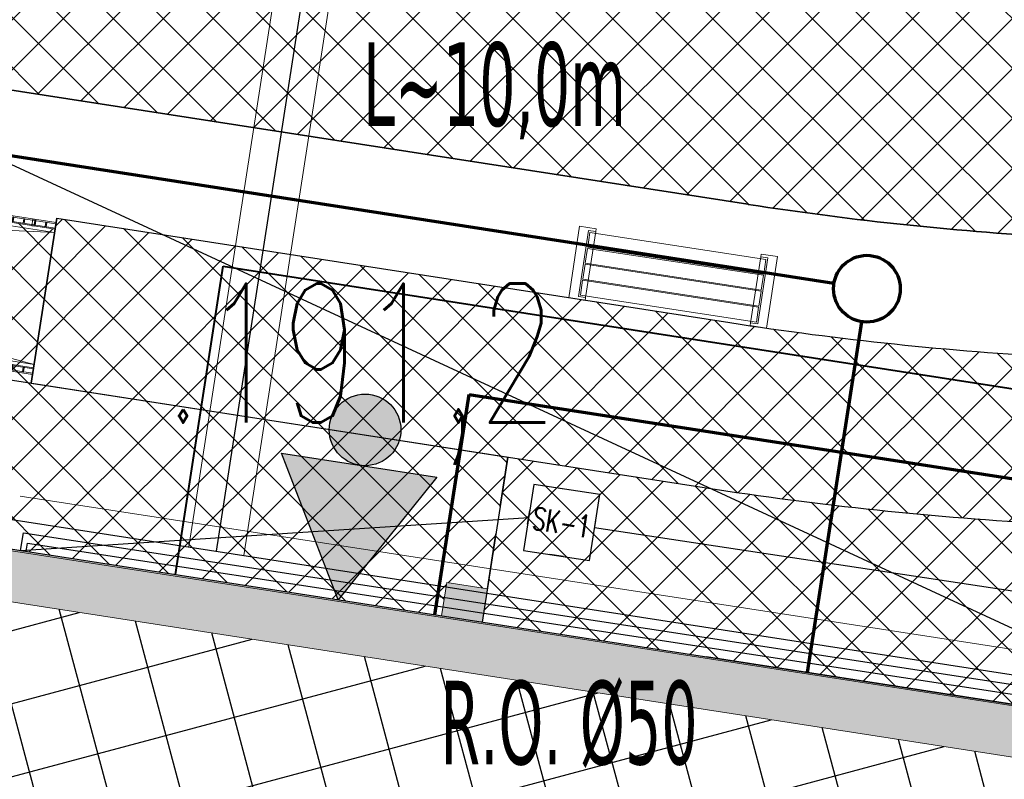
# Model space of a CAD drawing. Header units: metres. Extents: x 5515420 to 5516573, y 5683131 to 5683463.
# Tile 7 of 94: x 5516062 to 5516071, y 5683312 to 5683319. Entities that reach past the tile are written whole.
import ezdxf
from ezdxf.enums import TextEntityAlignment as Align
from ezdxf.lldxf.tags import DXFTag

# ---------------------------------------------------------------- set-up
doc = ezdxf.new("R2010")
doc.units = ezdxf.units.M
doc.linetypes.add('DASHED', pattern=[0.75, 0.5, -0.25])
doc.layers.get('0').update_dxf_attribs({"linetype": 'CONTINUOUS', "lineweight": 18, "true_color": 0x000000})
doc.layers.get('Defpoints').update_dxf_attribs({"linetype": 'CONTINUOUS'})
for name, color, linetype in [('--EL_KALBE_Nn', 240, '--LINIA_nN'), ('--EL_LEGENDA', 240, 'CONTINUOUS'), ('--EL_projektowane', 240, 'CONTINUOUS'), ('--oświetlenie wokół budynku', 240, 'CONTINUOUS'), ('A-Budynek', 170, 'CONTINUOUS'), ('A-Budynek szraf', 170, 'CONTINUOUS'), ('A-Chodniki', 230, 'CONTINUOUS'), ('A-Drogi-Wejścia', 222, 'CONTINUOUS'), ('A-Nawierzchnie', 41, 'CONTINUOUS'), ('A-Plac-Zabaw', 81, 'CONTINUOUS'), ('Nowe_A-Balustrady', 7, 'CONTINUOUS'), ('Nowe_A-Pochylnie', 7, 'CONTINUOUS')]:
    doc.layers.add(name, color=color, linetype=linetype)
for name, color, linetype, lineweight in [('A-Dach-Płatwie_Nr_pióra__4', 7, 'CONTINUOUS', 13), ('A-Drogi', 170, 'CONTINUOUS', 35), ('D-WYMIARY', 7, 'CONTINUOUS', 15), ('Nowe_A-Balustrady_Nr_pióra__11', 7, 'CONTINUOUS', 13), ('Nowe_A-Balustrady_Nr_pióra__91', 7, 'CONTINUOUS', 13), ('Nowe_A-Pochylnie_Nr_pióra__71', 7, 'CONTINUOUS', 13), ('Nowe_A-Pochylnie_Nr_pióra__91', 7, 'CONTINUOUS', 13), ('RR_gaz', 40, 'CONTINUOUS', 40), ('RR_ks', 34, 'CONTINUOUS', 70), ('RR_woda_przylacza', 160, 'CONTINUOUS', 70)]:
    doc.layers.add(name, color=color, linetype=linetype, lineweight=lineweight)
doc.layers.add('Nowe_A-Pochylnie_Nr_pióra__86', color=7, linetype='CONTINUOUS', lineweight=13, true_color=0x5555ff)
doc.layers.add('wysokosci', color=7, linetype='CONTINUOUS', lineweight=25, true_color=0x803300)
doc.layers.get('0').off()
doc.styles.add('romansshx', font='ROMANS.SHX', dxfattribs={"width": 0.6})
doc.styles.get("Standard").update_dxf_attribs({"font": 'simplex.shx'})
doc.styles.add('STYL_AUTOMATYCZNY_2', font='arial.ttf')
doc.styles.add('verdena2', font='verdana.ttf', dxfattribs={"width": 0.5, "height": 0.75})
tags = doc.linetypes.add('--LINIA_nN', pattern='A,0.5,-0.2,["nN",Standard,S=0.1,R=0,X=-0.1,Y=-0.05],-0.25', length=0.95).pattern_tags.tags
tags[6] = DXFTag(74, 10)
tags = doc.linetypes.add('--LINIA_t', pattern='A,0.5,-0.2,["t",Standard,S=0.1,R=0,X=0,Y=-0.05],-0.25', length=0.95).pattern_tags.tags
tags[6] = DXFTag(74, 10)
doc.dimstyles.get("Standard").update_dxf_attribs({"dimtxt": 0.18, "dimasz": 0.18, "dimexe": 0.18, "dimexo": 0.0625, "dimgap": 0.09, "dimtad": 0, "dimtih": 1, "dimtoh": 1, "dimdec": 4, "dimzin": 0, "dimdsep": 46, "dimtxsty": 'Standard', "dimcen": 0.09, "dimadec": 0, "dimazin": 0, "dimtfac": 1, "dimtdec": 4, "dimtofl": 0, "dimtmove": 0, "dimatfit": 3, "dimfxl": 1, "dimtolj": 1, "dimtzin": 0, "dimarcsym": 0})
pattern_1 = [(45, (0, 0), (-0.2245064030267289, 0.2245064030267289), []), (135, (0, 0), (-0.2245064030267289, -0.2245064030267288), [])]

# ---------------------------------------------------------------- blocks, each defined once
blk = doc.blocks.new('Ławka ogrodowa 22')
at = {"layer": 'A-Dach-Płatwie_Nr_pióra__4', "color": 7, "linetype": 'Continuous', "lineweight": 13}
for p, q in [((150, 0), (0, 0)), ((0, 0), (0, -650)), ((150, -25.00000000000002), (150, 0)), ((1650, 0), (1800, 0)), ((1650, -25.00000000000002), (1650, 0)), ((1800, 0), (1800, -650)), ((85, -625), (85, -25.00000000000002)), ((85, -25.00000000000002), (150, -25.00000000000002)), ((150, -25.00000000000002), (85, -25.00000000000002)), ((85, -25.00000000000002), (85, -625)), ((100.0000000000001, -39.99999999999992), (1700, -39.99999999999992)), ((100.0000000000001, -174.9999999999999), (100.0000000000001, -39.99999999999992)), ((150, -625), (150, -25.00000000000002)), ((1715, -25.00000000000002), (1650, -25.00000000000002)), ((1650, -25.00000000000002), (1715, -25.00000000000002)), ((1650, -625), (1650, -25.00000000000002)), ((1700, -39.99999999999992), (1700, -174.9999999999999)), ((1715, -625), (1715, -25.00000000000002)), ((1715, -25.00000000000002), (1715, -625)), ((1700, -174.9999999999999), (100.0000000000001, -174.9999999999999)), ((100.0000000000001, -184.9999999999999), (1700, -184.9999999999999)), ((100.0000000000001, -319.9999999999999), (100.0000000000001, -184.9999999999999)), ((1700, -184.9999999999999), (1700, -319.9999999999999)), ((1700, -319.9999999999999), (100.0000000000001, -319.9999999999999)), ((100.0000000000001, -329.9999999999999), (1700, -329.9999999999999)), ((100.0000000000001, -464.9999999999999), (100.0000000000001, -329.9999999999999)), ((1700, -329.9999999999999), (1700, -464.9999999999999)), ((1700, -464.9999999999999), (100.0000000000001, -464.9999999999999)), ((100.0000000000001, -475), (1700, -475)), ((100.0000000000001, -610), (100.0000000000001, -475)), ((1700, -475), (1700, -610)), ((1700, -610), (100.0000000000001, -610)), ((0, -650), (150, -650)), ((150, -625), (85, -625)), ((85, -625), (150, -625)), ((150, -650), (150, -625)), ((1650, -625), (1715, -625)), ((1650, -650), (1650, -625)), ((1715, -625), (1650, -625)), ((1800, -650), (1650, -650))]:
    blk.add_line(p, q, dxfattribs=at)
blk = doc.blocks.new('_ARCHTICK')
at = {"color": 0, "linetype": 'ByBlock', "lineweight": -2}
blk.add_line((0, 0), (-1, 0), dxfattribs=at)
blk.add_solid([(0.397747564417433, 0.3093592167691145), (0.3093592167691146, 0.397747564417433), (-0.3093592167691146, -0.397747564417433), (-0.397747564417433, -0.3093592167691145)], dxfattribs=at)
blk = doc.blocks.new('*D292')
at = {"layer": 'D-WYMIARY', "color": 14, "lineweight": -2}
for p, q in [((5516059.793751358, 5683325.168525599), (5516058.088289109, 5683314.17240944)), ((5516062.87289336, 5683324.286178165), (5516059.356935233, 5683324.831491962)), ((5516061.29004259, 5683314.080610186), (5516057.774084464, 5683314.625923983))]:
    blk.add_line(p, q, dxfattribs=at)
at = {"layer": 'Defpoints', "color": 0}
for p in [(5516063.231110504, 5683324.230619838), (5516058.149594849, 5683314.56768353), (5516061.648259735, 5683314.025051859)]:
    blk.add_point(p, dxfattribs=at)
at = {"layer": 'D-WYMIARY', "color": 14, "lineweight": -2, "xscale": 0.5, "yscale": 0.5, "zscale": 0.5}
for p, rotation in [((5516059.732445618, 5683324.773251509), 81.18385189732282), ((5516058.149594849, 5683314.56768353), 261.1838518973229)]:
    blk.add_blockref('_ARCHTICK', p, dxfattribs=dict(at, rotation=rotation))
at = {"layer": 'D-WYMIARY', "color": 50, "linetype": 'ByBlock', "insert": (5516058.521041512, 5683319.735604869), "char_height": 0.75, "attachment_point": 5, "rotation": 81.18385189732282}
blk.add_mtext('\\A1;10.3', dxfattribs=at)
blk = doc.blocks.new('Balustrada_4')
at = {"layer": 'Nowe_A-Balustrady_Nr_pióra__11', "color": 7, "linetype": 'Continuous', "lineweight": 13, "flags": 128}
for points in [[(74312.57488400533, -95740.09280157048), (74312.57488400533, -95780.09280157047), (74322.57488400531, -95780.09280157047), (74322.57488400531, -95740.09280157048)], [(74412.57488400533, -95740.09280157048), (74412.57488400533, -95780.09280157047), (74422.57488400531, -95780.09280157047), (74422.57488400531, -95740.09280157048)], [(74512.57488400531, -95740.09280157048), (74512.57488400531, -95780.09280157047), (74522.57488400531, -95780.09280157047), (74522.57488400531, -95740.09280157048)], [(74612.57488400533, -95740.09280157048), (74612.57488400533, -95780.09280157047), (74622.57488400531, -95780.09280157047), (74622.57488400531, -95740.09280157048)], [(74712.57488400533, -95740.09280157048), (74712.57488400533, -95780.09280157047), (74722.57488400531, -95780.09280157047), (74722.57488400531, -95740.09280157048)], [(74812.57488400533, -95740.09280157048), (74812.57488400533, -95780.09280157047), (74822.57488400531, -95780.09280157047), (74822.57488400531, -95740.09280157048)], [(74912.57488400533, -95740.09280157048), (74912.57488400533, -95780.09280157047), (74922.57488400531, -95780.09280157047), (74922.57488400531, -95740.09280157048)], [(75012.57488400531, -95740.09280157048), (75012.57488400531, -95780.09280157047), (75022.57488400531, -95780.09280157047), (75022.57488400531, -95740.09280157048)], [(75112.57488400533, -95740.09280157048), (75112.57488400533, -95780.09280157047), (75122.57488400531, -95780.09280157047), (75122.57488400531, -95740.09280157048)], [(75212.57488400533, -95740.09280157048), (75212.57488400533, -95780.09280157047), (75222.57488400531, -95780.09280157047), (75222.57488400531, -95740.09280157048)], [(75312.57488400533, -95740.09280157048), (75312.57488400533, -95780.09280157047), (75322.57488400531, -95780.09280157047), (75322.57488400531, -95740.09280157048)], [(75412.57488400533, -95740.09280157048), (75412.57488400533, -95780.09280157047), (75422.57488400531, -95780.09280157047), (75422.57488400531, -95740.09280157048)], [(75512.57488400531, -95740.09280157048), (75512.57488400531, -95780.09280157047), (75522.57488400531, -95780.09280157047), (75522.57488400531, -95740.09280157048)], [(75612.57488400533, -95740.09280157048), (75612.57488400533, -95780.09280157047), (75622.57488400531, -95780.09280157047), (75622.57488400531, -95740.09280157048)], [(75712.57488400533, -95740.09280157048), (75712.57488400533, -95780.09280157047), (75722.57488400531, -95780.09280157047), (75722.57488400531, -95740.09280157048)], [(75812.57488400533, -95740.09280157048), (75812.57488400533, -95780.09280157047), (75822.57488400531, -95780.09280157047), (75822.57488400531, -95740.09280157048)], [(75912.57488400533, -95740.09280157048), (75912.57488400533, -95780.09280157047), (75922.57488400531, -95780.09280157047), (75922.57488400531, -95740.09280157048)], [(76012.57488400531, -95740.09280157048), (76012.57488400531, -95780.09280157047), (76022.57488400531, -95780.09280157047), (76022.57488400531, -95740.09280157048)], [(76095.07488400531, -95730.09280157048), (76095.07488400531, -95790.09280157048), (76115.07488400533, -95790.09280157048), (76115.07488400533, -95730.09280157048)], [(76187.57488400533, -95740.09280157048), (76187.57488400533, -95780.09280157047), (76197.57488400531, -95780.09280157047), (76197.57488400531, -95740.09280157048)], [(76287.57488400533, -95740.09280157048), (76287.57488400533, -95780.09280157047), (76297.57488400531, -95780.09280157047), (76297.57488400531, -95740.09280157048)], [(76387.57488400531, -95740.09280157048), (76387.57488400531, -95780.09280157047), (76397.57488400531, -95780.09280157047), (76397.57488400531, -95740.09280157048)], [(76487.57488400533, -95740.09280157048), (76487.57488400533, -95780.09280157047), (76497.57488400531, -95780.09280157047), (76497.57488400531, -95740.09280157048)], [(76587.57488400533, -95740.09280157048), (76587.57488400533, -95780.09280157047), (76597.57488400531, -95780.09280157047), (76597.57488400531, -95740.09280157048)], [(76687.57488400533, -95740.09280157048), (76687.57488400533, -95780.09280157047), (76697.57488400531, -95780.09280157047), (76697.57488400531, -95740.09280157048)], [(76787.57488400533, -95740.09280157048), (76787.57488400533, -95780.09280157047), (76797.57488400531, -95780.09280157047), (76797.57488400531, -95740.09280157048)], [(76887.57488400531, -95740.09280157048), (76887.57488400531, -95780.09280157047), (76897.57488400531, -95780.09280157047), (76897.57488400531, -95740.09280157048)], [(76987.57488400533, -95740.09280157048), (76987.57488400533, -95780.09280157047), (76997.57488400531, -95780.09280157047), (76997.57488400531, -95740.09280157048)], [(77087.57488400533, -95740.09280157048), (77087.57488400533, -95780.09280157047), (77097.57488400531, -95780.09280157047), (77097.57488400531, -95740.09280157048)], [(77187.57488400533, -95740.09280157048), (77187.57488400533, -95780.09280157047), (77197.57488400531, -95780.09280157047), (77197.57488400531, -95740.09280157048)], [(77287.57488400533, -95740.09280157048), (77287.57488400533, -95780.09280157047), (77297.57488400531, -95780.09280157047), (77297.57488400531, -95740.09280157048)], [(77387.57488400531, -95740.09280157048), (77387.57488400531, -95780.09280157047), (77397.57488400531, -95780.09280157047), (77397.57488400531, -95740.09280157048)], [(77487.57488400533, -95740.09280157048), (77487.57488400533, -95780.09280157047), (77497.57488400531, -95780.09280157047), (77497.57488400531, -95740.09280157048)], [(77587.57488400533, -95740.09280157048), (77587.57488400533, -95780.09280157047), (77597.57488400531, -95780.09280157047), (77597.57488400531, -95740.09280157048)], [(77687.57488400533, -95740.09280157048), (77687.57488400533, -95780.09280157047), (77697.57488400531, -95780.09280157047), (77697.57488400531, -95740.09280157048)], [(77787.57488400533, -95740.09280157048), (77787.57488400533, -95780.09280157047), (77797.57488400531, -95780.09280157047), (77797.57488400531, -95740.09280157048)], [(77887.57488400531, -95740.09280157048), (77887.57488400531, -95780.09280157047), (77897.57488400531, -95780.09280157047), (77897.57488400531, -95740.09280157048)], [(77970.07488400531, -95730.09280157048), (77970.07488400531, -95790.09280157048), (77990.07488400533, -95790.09280157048), (77990.07488400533, -95730.09280157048)], [(78062.57488400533, -95740.09280157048), (78062.57488400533, -95780.09280157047), (78072.57488400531, -95780.09280157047), (78072.57488400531, -95740.09280157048)], [(78162.57488400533, -95740.09280157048), (78162.57488400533, -95780.09280157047), (78172.57488400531, -95780.09280157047), (78172.57488400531, -95740.09280157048)], [(78262.57488400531, -95740.09280157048), (78262.57488400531, -95780.09280157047), (78272.57488400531, -95780.09280157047), (78272.57488400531, -95740.09280157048)], [(78362.57488400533, -95740.09280157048), (78362.57488400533, -95780.09280157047), (78372.57488400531, -95780.09280157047), (78372.57488400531, -95740.09280157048)], [(78462.57488400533, -95740.09280157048), (78462.57488400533, -95780.09280157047), (78472.57488400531, -95780.09280157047), (78472.57488400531, -95740.09280157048)], [(78562.57488400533, -95740.09280157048), (78562.57488400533, -95780.09280157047), (78572.57488400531, -95780.09280157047), (78572.57488400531, -95740.09280157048)], [(78662.57488400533, -95740.09280157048), (78662.57488400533, -95780.09280157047), (78672.57488400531, -95780.09280157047), (78672.57488400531, -95740.09280157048)], [(78762.57488400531, -95740.09280157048), (78762.57488400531, -95780.09280157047), (78772.57488400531, -95780.09280157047), (78772.57488400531, -95740.09280157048)], [(78862.57488400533, -95740.09280157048), (78862.57488400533, -95780.09280157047), (78872.57488400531, -95780.09280157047), (78872.57488400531, -95740.09280157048)], [(78962.57488400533, -95740.09280157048), (78962.57488400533, -95780.09280157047), (78972.57488400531, -95780.09280157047), (78972.57488400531, -95740.09280157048)], [(79062.57488400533, -95740.09280157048), (79062.57488400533, -95780.09280157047), (79072.57488400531, -95780.09280157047), (79072.57488400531, -95740.09280157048)], [(79162.57488400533, -95740.09280157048), (79162.57488400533, -95780.09280157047), (79172.57488400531, -95780.09280157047), (79172.57488400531, -95740.09280157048)], [(79262.57488400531, -95740.09280157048), (79262.57488400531, -95780.09280157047), (79272.57488400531, -95780.09280157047), (79272.57488400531, -95740.09280157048)], [(79362.57488400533, -95740.09280157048), (79362.57488400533, -95780.09280157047), (79372.57488400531, -95780.09280157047), (79372.57488400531, -95740.09280157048)], [(79462.57488400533, -95740.09280157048), (79462.57488400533, -95780.09280157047), (79472.57488400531, -95780.09280157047), (79472.57488400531, -95740.09280157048)], [(79562.57488400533, -95740.09280157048), (79562.57488400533, -95780.09280157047), (79572.57488400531, -95780.09280157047), (79572.57488400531, -95740.09280157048)], [(79662.57488400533, -95740.09280157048), (79662.57488400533, -95780.09280157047), (79672.57488400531, -95780.09280157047), (79672.57488400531, -95740.09280157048)], [(79762.57488400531, -95740.09280157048), (79762.57488400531, -95780.09280157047), (79772.57488400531, -95780.09280157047), (79772.57488400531, -95740.09280157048)]]:
    blk.add_lwpolyline(points, close=True, dxfattribs=at)
at = {"layer": 'Nowe_A-Balustrady_Nr_pióra__91', "color": 7, "linetype": 'Continuous', "lineweight": 13, "flags": 128}
for points in [[(74230.07488400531, -95730.09280157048), (74230.07488400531, -95790.09280157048), (79855.07488400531, -95790.09280157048), (79855.07488400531, -95730.09280157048)], [(74230.07488400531, -95740.09280157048), (74230.07488400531, -95780.09280157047), (79855.07488400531, -95780.09280157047), (79855.07488400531, -95740.09280157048)], [(74420.07488400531, -95730.09280157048), (74420.07488400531, -95790.09280157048), (74440.07488400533, -95790.09280157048), (74440.07488400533, -95730.09280157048)], [(79645.07488400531, -95730.09280157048), (79645.07488400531, -95790.09280157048), (79665.07488400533, -95790.09280157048), (79665.07488400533, -95730.09280157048)]]:
    blk.add_lwpolyline(points, close=True, dxfattribs=at)
blk = doc.blocks.new('Balustrada_5')
at = {"layer": 'Nowe_A-Balustrady_Nr_pióra__11', "color": 7, "linetype": 'Continuous', "lineweight": 13, "flags": 128}
for points in [[(74312.57488400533, -97060.0928015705), (74312.57488400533, -97100.0928015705), (74322.57488400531, -97100.0928015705), (74322.57488400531, -97060.0928015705)], [(74412.57488400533, -97060.0928015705), (74412.57488400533, -97100.0928015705), (74422.57488400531, -97100.0928015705), (74422.57488400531, -97060.0928015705)], [(74512.57488400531, -97060.0928015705), (74512.57488400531, -97100.0928015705), (74522.57488400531, -97100.0928015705), (74522.57488400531, -97060.0928015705)], [(74612.57488400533, -97060.0928015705), (74612.57488400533, -97100.0928015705), (74622.57488400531, -97100.0928015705), (74622.57488400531, -97060.0928015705)], [(74712.57488400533, -97060.0928015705), (74712.57488400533, -97100.0928015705), (74722.57488400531, -97100.0928015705), (74722.57488400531, -97060.0928015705)], [(74812.57488400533, -97060.0928015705), (74812.57488400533, -97100.0928015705), (74822.57488400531, -97100.0928015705), (74822.57488400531, -97060.0928015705)], [(74912.57488400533, -97060.0928015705), (74912.57488400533, -97100.0928015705), (74922.57488400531, -97100.0928015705), (74922.57488400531, -97060.0928015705)], [(75012.57488400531, -97060.0928015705), (75012.57488400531, -97100.0928015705), (75022.57488400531, -97100.0928015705), (75022.57488400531, -97060.0928015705)], [(75112.57488400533, -97060.0928015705), (75112.57488400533, -97100.0928015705), (75122.57488400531, -97100.0928015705), (75122.57488400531, -97060.0928015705)], [(75212.57488400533, -97060.0928015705), (75212.57488400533, -97100.0928015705), (75222.57488400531, -97100.0928015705), (75222.57488400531, -97060.0928015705)], [(75312.57488400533, -97060.0928015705), (75312.57488400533, -97100.0928015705), (75322.57488400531, -97100.0928015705), (75322.57488400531, -97060.0928015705)], [(75412.57488400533, -97060.0928015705), (75412.57488400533, -97100.0928015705), (75422.57488400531, -97100.0928015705), (75422.57488400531, -97060.0928015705)], [(75512.57488400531, -97060.0928015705), (75512.57488400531, -97100.0928015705), (75522.57488400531, -97100.0928015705), (75522.57488400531, -97060.0928015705)], [(75612.57488400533, -97060.0928015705), (75612.57488400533, -97100.0928015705), (75622.57488400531, -97100.0928015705), (75622.57488400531, -97060.0928015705)], [(75712.57488400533, -97060.0928015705), (75712.57488400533, -97100.0928015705), (75722.57488400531, -97100.0928015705), (75722.57488400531, -97060.0928015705)], [(75812.57488400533, -97060.0928015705), (75812.57488400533, -97100.0928015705), (75822.57488400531, -97100.0928015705), (75822.57488400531, -97060.0928015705)], [(75912.57488400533, -97060.0928015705), (75912.57488400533, -97100.0928015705), (75922.57488400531, -97100.0928015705), (75922.57488400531, -97060.0928015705)], [(76012.57488400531, -97060.0928015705), (76012.57488400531, -97100.0928015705), (76022.57488400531, -97100.0928015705), (76022.57488400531, -97060.0928015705)], [(76095.07488400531, -97050.0928015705), (76095.07488400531, -97110.0928015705), (76115.07488400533, -97110.0928015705), (76115.07488400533, -97050.0928015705)], [(76187.57488400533, -97060.0928015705), (76187.57488400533, -97100.0928015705), (76197.57488400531, -97100.0928015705), (76197.57488400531, -97060.0928015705)], [(76287.57488400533, -97060.0928015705), (76287.57488400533, -97100.0928015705), (76297.57488400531, -97100.0928015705), (76297.57488400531, -97060.0928015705)], [(76387.57488400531, -97060.0928015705), (76387.57488400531, -97100.0928015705), (76397.57488400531, -97100.0928015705), (76397.57488400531, -97060.0928015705)], [(76487.57488400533, -97060.0928015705), (76487.57488400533, -97100.0928015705), (76497.57488400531, -97100.0928015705), (76497.57488400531, -97060.0928015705)], [(76587.57488400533, -97060.0928015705), (76587.57488400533, -97100.0928015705), (76597.57488400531, -97100.0928015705), (76597.57488400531, -97060.0928015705)], [(76687.57488400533, -97060.0928015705), (76687.57488400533, -97100.0928015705), (76697.57488400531, -97100.0928015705), (76697.57488400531, -97060.0928015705)], [(76787.57488400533, -97060.0928015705), (76787.57488400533, -97100.0928015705), (76797.57488400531, -97100.0928015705), (76797.57488400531, -97060.0928015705)], [(76887.57488400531, -97060.0928015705), (76887.57488400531, -97100.0928015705), (76897.57488400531, -97100.0928015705), (76897.57488400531, -97060.0928015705)], [(76987.57488400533, -97060.0928015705), (76987.57488400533, -97100.0928015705), (76997.57488400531, -97100.0928015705), (76997.57488400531, -97060.0928015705)], [(77087.57488400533, -97060.0928015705), (77087.57488400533, -97100.0928015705), (77097.57488400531, -97100.0928015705), (77097.57488400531, -97060.0928015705)], [(77187.57488400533, -97060.0928015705), (77187.57488400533, -97100.0928015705), (77197.57488400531, -97100.0928015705), (77197.57488400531, -97060.0928015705)], [(77287.57488400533, -97060.0928015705), (77287.57488400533, -97100.0928015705), (77297.57488400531, -97100.0928015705), (77297.57488400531, -97060.0928015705)], [(77387.57488400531, -97060.0928015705), (77387.57488400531, -97100.0928015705), (77397.57488400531, -97100.0928015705), (77397.57488400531, -97060.0928015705)], [(77487.57488400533, -97060.0928015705), (77487.57488400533, -97100.0928015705), (77497.57488400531, -97100.0928015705), (77497.57488400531, -97060.0928015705)], [(77587.57488400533, -97060.0928015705), (77587.57488400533, -97100.0928015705), (77597.57488400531, -97100.0928015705), (77597.57488400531, -97060.0928015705)], [(77687.57488400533, -97060.0928015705), (77687.57488400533, -97100.0928015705), (77697.57488400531, -97100.0928015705), (77697.57488400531, -97060.0928015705)], [(77787.57488400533, -97060.0928015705), (77787.57488400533, -97100.0928015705), (77797.57488400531, -97100.0928015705), (77797.57488400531, -97060.0928015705)], [(77887.57488400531, -97060.0928015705), (77887.57488400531, -97100.0928015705), (77897.57488400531, -97100.0928015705), (77897.57488400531, -97060.0928015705)], [(77970.07488400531, -97050.0928015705), (77970.07488400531, -97110.0928015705), (77990.07488400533, -97110.0928015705), (77990.07488400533, -97050.0928015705)], [(78062.57488400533, -97060.0928015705), (78062.57488400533, -97100.0928015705), (78072.57488400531, -97100.0928015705), (78072.57488400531, -97060.0928015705)], [(78162.57488400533, -97060.0928015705), (78162.57488400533, -97100.0928015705), (78172.57488400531, -97100.0928015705), (78172.57488400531, -97060.0928015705)], [(78262.57488400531, -97060.0928015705), (78262.57488400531, -97100.0928015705), (78272.57488400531, -97100.0928015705), (78272.57488400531, -97060.0928015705)], [(78362.57488400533, -97060.0928015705), (78362.57488400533, -97100.0928015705), (78372.57488400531, -97100.0928015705), (78372.57488400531, -97060.0928015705)], [(78462.57488400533, -97060.0928015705), (78462.57488400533, -97100.0928015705), (78472.57488400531, -97100.0928015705), (78472.57488400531, -97060.0928015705)], [(78562.57488400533, -97060.0928015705), (78562.57488400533, -97100.0928015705), (78572.57488400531, -97100.0928015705), (78572.57488400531, -97060.0928015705)], [(78662.57488400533, -97060.0928015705), (78662.57488400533, -97100.0928015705), (78672.57488400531, -97100.0928015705), (78672.57488400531, -97060.0928015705)], [(78762.57488400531, -97060.0928015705), (78762.57488400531, -97100.0928015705), (78772.57488400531, -97100.0928015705), (78772.57488400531, -97060.0928015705)], [(78862.57488400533, -97060.0928015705), (78862.57488400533, -97100.0928015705), (78872.57488400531, -97100.0928015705), (78872.57488400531, -97060.0928015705)], [(78962.57488400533, -97060.0928015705), (78962.57488400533, -97100.0928015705), (78972.57488400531, -97100.0928015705), (78972.57488400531, -97060.0928015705)], [(79062.57488400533, -97060.0928015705), (79062.57488400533, -97100.0928015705), (79072.57488400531, -97100.0928015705), (79072.57488400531, -97060.0928015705)], [(79162.57488400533, -97060.0928015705), (79162.57488400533, -97100.0928015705), (79172.57488400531, -97100.0928015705), (79172.57488400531, -97060.0928015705)], [(79262.57488400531, -97060.0928015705), (79262.57488400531, -97100.0928015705), (79272.57488400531, -97100.0928015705), (79272.57488400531, -97060.0928015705)], [(79362.57488400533, -97060.0928015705), (79362.57488400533, -97100.0928015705), (79372.57488400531, -97100.0928015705), (79372.57488400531, -97060.0928015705)], [(79462.57488400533, -97060.0928015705), (79462.57488400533, -97100.0928015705), (79472.57488400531, -97100.0928015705), (79472.57488400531, -97060.0928015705)], [(79562.57488400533, -97060.0928015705), (79562.57488400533, -97100.0928015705), (79572.57488400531, -97100.0928015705), (79572.57488400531, -97060.0928015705)], [(79662.57488400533, -97060.0928015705), (79662.57488400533, -97100.0928015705), (79672.57488400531, -97100.0928015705), (79672.57488400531, -97060.0928015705)], [(79762.57488400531, -97060.0928015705), (79762.57488400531, -97100.0928015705), (79772.57488400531, -97100.0928015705), (79772.57488400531, -97060.0928015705)]]:
    blk.add_lwpolyline(points, close=True, dxfattribs=at)
at = {"layer": 'Nowe_A-Balustrady_Nr_pióra__91', "color": 7, "linetype": 'Continuous', "lineweight": 13, "flags": 128}
for points in [[(74230.07488400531, -97050.0928015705), (74230.07488400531, -97110.0928015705), (79855.07488400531, -97110.0928015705), (79855.07488400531, -97050.0928015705)], [(74230.07488400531, -97060.0928015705), (74230.07488400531, -97100.0928015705), (79855.07488400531, -97100.0928015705), (79855.07488400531, -97060.0928015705)], [(74420.07488400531, -97050.0928015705), (74420.07488400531, -97110.0928015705), (74440.07488400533, -97110.0928015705), (74440.07488400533, -97050.0928015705)], [(79645.07488400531, -97050.0928015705), (79645.07488400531, -97110.0928015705), (79665.07488400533, -97110.0928015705), (79665.07488400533, -97050.0928015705)]]:
    blk.add_lwpolyline(points, close=True, dxfattribs=at)
blk = doc.blocks.new('Prosta rampa 27')
at = {"layer": 'Nowe_A-Pochylnie_Nr_pióra__71', "color": 7, "linetype": 'Continuous', "lineweight": 13}
for p in [(0, 600.0000000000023), (0, -600.0000000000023)]:
    blk.add_line(p, (5625.000003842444, 0), dxfattribs=at)
at = {"layer": 'Nowe_A-Pochylnie_Nr_pióra__91', "color": 7, "linetype": 'Continuous', "lineweight": 13}
for p, q in [((0, -600.0000000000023), (0, 600.0000000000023)), ((0, 600.0000000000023), (5625.000003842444, 600.0000000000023)), ((5625.000003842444, -600.0000000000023), (5625.000003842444, 600.0000000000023)), ((0, -600.0000000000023), (5625.000003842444, -600.0000000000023))]:
    blk.add_line(p, q, dxfattribs=at)
at = {"layer": 'Nowe_A-Pochylnie_Nr_pióra__86', "color": 173, "lineweight": 13, "true_color": 0x5555ff, "style": 'STYL_AUTOMATYCZNY_2'}
blk.add_attdef('mainPercentage', text='', height=120, rotation=180, dxfattribs=at).set_placement((2812.500001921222, -4.794611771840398), align=Align.MIDDLE_CENTER)
blk = doc.blocks.new('*D711')
at = {"layer": 'D-WYMIARY', "color": 14, "lineweight": -2}
for p, q in [((5516046.898735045, 5683315.945821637), (5516046.235063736, 5683311.666743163)), ((5516045.898030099, 5683312.103559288), (5516072.845841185, 5683307.924040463)), ((5516073.055997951, 5683311.888914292), (5516072.392326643, 5683307.609835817))]:
    blk.add_line(p, q, dxfattribs=at)
at = {"layer": 'Defpoints', "color": 0}
for p in [(5516046.954293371, 5683316.304038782), (5516073.111556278, 5683312.247131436), (5516072.450567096, 5683307.985346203)]:
    blk.add_point(p, dxfattribs=at)
at = {"layer": 'D-WYMIARY', "color": 14, "lineweight": -2, "xscale": 0.5, "yscale": 0.5, "zscale": 0.5}
for p, rotation in [((5516046.293304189, 5683312.042253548), 171.1838518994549), ((5516072.450567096, 5683307.985346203), 351.1838518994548)]:
    blk.add_blockref('_ARCHTICK', p, dxfattribs=dict(at, rotation=rotation))
at = {"layer": 'D-WYMIARY', "color": 50, "linetype": 'ByBlock', "insert": (5516059.306798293, 5683309.593821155), "char_height": 0.75, "attachment_point": 5, "rotation": 351.18385189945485}
blk.add_mtext('\\A1;26.5', dxfattribs=at)
blk = doc.blocks.new('*D903')
at = {"layer": 'D-WYMIARY', "color": 14, "lineweight": -2}
for p, q in [((5516058.586720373, 5683318.539222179), (5516109.045570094, 5683427.392488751)), ((5516122.905073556, 5683420.527040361), (5516108.532585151, 5683427.189396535)), ((5516072.782673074, 5683312.399584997), (5516058.410184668, 5683319.061941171))]:
    blk.add_line(p, q, dxfattribs=at)
at = {"layer": 'Defpoints', "color": 0}
for p in [(5516108.877345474, 5683427.029583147), (5516123.23395676, 5683420.3745868), (5516073.111556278, 5683312.247131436)]:
    blk.add_point(p, dxfattribs=at)
at = {"layer": 'D-WYMIARY', "color": 14, "lineweight": -2, "xscale": 0.5, "yscale": 0.5, "zscale": 0.5}
for p, rotation in [((5516108.877345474, 5683427.029583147), 65.12995453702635), ((5516058.754944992, 5683318.902127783), 245.1299545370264)]:
    blk.add_blockref('_ARCHTICK', p, dxfattribs=dict(at, rotation=rotation))
at = {"layer": 'D-WYMIARY', "color": 50, "linetype": 'ByBlock', "insert": (5516083.43055803, 5683373.144594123), "char_height": 0.75, "attachment_point": 5, "rotation": 65.12995453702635}
blk.add_mtext('\\A1;119.2', dxfattribs=at)
blk = doc.blocks.new('STUDNIA_SK_1')
blk.add_lwpolyline([(17076.30394538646, -4459.682393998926), (17136.30394538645, -4459.682393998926), (17136.30394538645, -4399.682393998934), (17076.30394538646, -4399.682393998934)], close=True)
for points in [[(17112.55394538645, -4399.682393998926), (17100.05394538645, -4399.682393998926)], [(17076.30394538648, -4435.932393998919), (17076.30394538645, -4423.432393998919)], [(17136.30394538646, -4435.932393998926), (17136.30394538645, -4423.432393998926)], [(17112.55394538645, -4459.682393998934), (17100.05394538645, -4459.682393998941)]]:
    blk.add_lwpolyline(points)
at = {"linetype": 'Continuous', "style": 'romansshx', "width": 0.7}
blk.add_text('SK-1', height=20, rotation=359.9999999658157, dxfattribs=at).set_placement((17106.30394538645, -4429.682393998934), align=Align.MIDDLE)

msp = doc.modelspace()

# ---------------------------------------------------------------- hatches: boundary and pattern name
at = {"layer": 'A-Budynek', "linetype": 'ByBlock'}
h = msp.add_hatch(color=256, dxfattribs=at)
h.paths.add_polyline_path([(5516047.346706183, 5683315.767557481), (5516072.575074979, 5683311.854718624), (5516069.857698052, 5683294.334194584), (5516044.629329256, 5683298.247033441)], flags=16)
h.paths.add_polyline_path([(5516063.053508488, 5683293.395949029), (5516062.687879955, 5683293.452656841), (5516062.917776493, 5683294.934934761), (5516057.354293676, 5683295.797813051), (5516057.124397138, 5683294.31553513), (5516056.758768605, 5683294.372242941), (5516056.988665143, 5683295.854520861), (5516051.425182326, 5683296.717399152), (5516051.195285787, 5683295.23512123), (5516050.829657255, 5683295.291829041), (5516051.059553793, 5683296.774106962), (5516044.606704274, 5683297.774923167), (5516044.376807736, 5683296.292645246), (5516044.011179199, 5683296.349353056), (5516044.241075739, 5683297.831630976), (5516044.092847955, 5683297.85462063), (5516046.954293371, 5683316.30403878), (5516053.920999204, 5683315.223525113), (5516053.96104948, 5683315.520900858), (5516054.332603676, 5683315.463275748), (5516054.286624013, 5683315.16681788), (5516065.779654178, 5683313.384285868), (5516065.826357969, 5683313.682691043), (5516066.191521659, 5683313.6252744), (5516066.144886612, 5683313.327639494), (5516073.111556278, 5683312.247131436), (5516070.250110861, 5683293.797713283), (5516070.101883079, 5683293.820702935), (5516069.871986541, 5683292.338425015), (5516069.506358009, 5683292.395132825), (5516069.736254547, 5683293.877410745), (5516063.283405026, 5683294.878226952)])
at = {"layer": 'A-Budynek szraf', "linetype": 'ByBlock', "transparency": 33554687}
h = msp.add_hatch(dxfattribs=at)
h.set_pattern_fill('ANSI37', color=256, scale=0.2, angle=59.99999999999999, style=0)
h.set_pattern_definition([(105, (-191.2213894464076, 9.313225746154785e-10), (-0.6133628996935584, -0.1643500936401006), []), (194.9999999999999, (-191.2213894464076, 9.313225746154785e-10), (0.1643500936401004, -0.6133628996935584), [])])
h.paths.add_polyline_path([(5516072.188769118, 5683309.363978), (5516067.782111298, 5683309.363978), (5516067.782111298, 5683306.64545265), (5516071.767134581, 5683306.645452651), (5516069.857698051, 5683294.334194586), (5516044.629329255, 5683298.247033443), (5516047.346706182, 5683315.767557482), (5516072.575074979, 5683311.854718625)])
h.paths.add_polyline_path([(5516054.454114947, 5683304.922500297), (5516060.695085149, 5683304.922500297), (5516060.695085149, 5683303.164174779), (5516054.454114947, 5683303.164174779)], flags=16)
at = {"layer": 'A-Drogi-Wejścia'}
h = msp.add_hatch(color=256, dxfattribs=at)
edge = h.paths.add_edge_path()
edge.add_arc((5516065.092104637, 5683315.05443578), 0.3218755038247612, 80.37924573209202, 440.379245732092)
msp.add_hatch(color=256, dxfattribs=at).paths.add_polyline_path([(5516064.850838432, 5683313.528342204), (5516064.340441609, 5683314.845324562), (5516065.736180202, 5683314.628849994)])
at = {"layer": 'A-Nawierzchnie', "linetype": 'ByBlock', "true_color": 0xb7e0ab, "transparency": 33554687}
h = msp.add_hatch(dxfattribs=at)
h.set_pattern_fill('ANSI37', color=9, scale=0.1, style=0)
h.set_pattern_definition([(45, (615.2743167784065, 129.3192508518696), (-0.2245064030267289, 0.2245064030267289), []), (135, (615.2743167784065, 129.3192508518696), (-0.2245064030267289, -0.2245064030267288), [])])
h.paths.add_polyline_path([(5516099.6639383, 5683319.509563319), (5516093.18050492, 5683320.492467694, 0.02400827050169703), (5516090.889116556, 5683320.728043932), (5516071.666547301, 5683321.775596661, -0.02484724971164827), (5516069.295594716, 5683322.023371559), (5516062.302756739, 5683323.108692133, -0.3638266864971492), (5516061.032989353, 5683324.559218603), (5516063.231110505, 5683324.230619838), (5516064.490548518, 5683332.646905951), (5516062.29494606, 5683332.975128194), (5516065.4430103, 5683353.379441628, 0.414213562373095), (5516062.9339508, 5683356.800643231), (5516050.08979864, 5683358.776220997, 0.4141947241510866), (5516046.668626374, 5683356.267352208), (5516042.257273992, 5683327.598946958, 0.4142317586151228), (5516044.766305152, 5683324.177561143), (5516053.343595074, 5683322.858275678, -0.02007901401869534), (5516053.579985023, 5683322.812134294), (5516052.668604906, 5683316.935679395), (5516054.150876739, 5683316.705803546), (5516053.920999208, 5683315.223525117), (5516046.954293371, 5683316.304038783), (5516046.53358273, 5683313.591470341), (5516044.962368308, 5683313.835160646), (5516043.961552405, 5683307.382313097), (5516045.532766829, 5683307.138622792), (5516044.092847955, 5683297.854620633), (5516044.241075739, 5683297.831630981), (5516044.011179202, 5683296.349353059), (5516069.871986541, 5683292.33842502), (5516070.101883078, 5683293.820702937), (5516070.250110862, 5683293.797713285), (5516071.690029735, 5683303.081715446), (5516073.26124416, 5683302.838025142), (5516074.262060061, 5683309.290872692), (5516072.690845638, 5683309.534562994), (5516073.111556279, 5683312.247131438), (5516066.144886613, 5683313.327639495), (5516066.374772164, 5683314.809910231), (5516068.140582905, 5683314.536067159), (5516068.712784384, 5683314.452779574), (5516069.444190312, 5683314.361830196), (5516070.42180041, 5683314.267207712), (5516071.256411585, 5683314.210627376), (5516075.58645081, 5683313.974792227), (5516074.85022779, 5683300.465115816), (5516082.256583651, 5683299.380121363), (5516080.796957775, 5683289.416467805), (5516090.875183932, 5683287.94005766), (5516092.610210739, 5683299.78364581), (5516076.426464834, 5683302.154484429), (5516076.852947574, 5683309.980433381), (5516087.948828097, 5683309.370979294), (5516088.305421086, 5683315.861425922), (5516090.617040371, 5683315.735451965, -0.02400827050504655), (5516092.431056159, 5683315.548954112), (5516098.599416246, 5683314.613815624), (5516098.31852322, 5683313.306826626), (5516091.99430035, 5683314.28274265), (5516090.39067605, 5683303.90295513), (5516099.094000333, 5683302.561238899), (5516096.496908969, 5683285.74680292), (5516069.794551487, 5683289.86845434), (5516048.342630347, 5683290.09877717), (5516034.965910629, 5683291.963955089), (5516037.042734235, 5683305.715577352), (5516039.999341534, 5683324.308768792), (5516043.122031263, 5683343.075807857), (5516045.796543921, 5683360.442185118), (5516068.332659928, 5683356.975872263), (5516067.979837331, 5683322.47700484), (5516099.929928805, 5683320.735853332)])
at = {"layer": 'A-Nawierzchnie', "linetype": 'ByBlock', "true_color": 0xcbd1d0, "transparency": 33554687}
h = msp.add_hatch(dxfattribs=at)
h.set_pattern_fill('ANSI37', color=254, scale=0.1, style=0)
h.set_pattern_definition(pattern_1)
h.paths.add_polyline_path([(5516068.531271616, 5683317.08214428), (5516059.777261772, 5683318.440806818, -0.2278659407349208), (5516055.492519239, 5683321.385115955, 0.2282237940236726), (5516053.346113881, 5683322.857893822), (5516044.768823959, 5683324.177179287, -0.4142317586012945), (5516042.259792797, 5683327.598565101), (5516046.67114518, 5683356.266970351, -0.4141947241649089), (5516050.092317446, 5683358.775839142), (5516062.936469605, 5683356.800261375, -0.4142135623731), (5516065.445529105, 5683353.379059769), (5516061.052606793, 5683324.81862364, 0.4138459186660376), (5516062.305275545, 5683323.108310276), (5516069.29811352, 5683322.022989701, 0.02484724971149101), (5516071.669066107, 5683321.775214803), (5516090.891635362, 5683320.727662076, -0.02400827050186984), (5516093.18302372, 5683320.492085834), (5516099.663938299, 5683319.509563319), (5516098.60193505, 5683314.613433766), (5516092.433574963, 5683315.548572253, 0.02400827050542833), (5516090.619559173, 5683315.735070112), (5516071.396589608, 5683316.78264465, -0.02481899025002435), (5516068.534925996, 5683317.081537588)])
h.paths.add_polyline_path([(5516047.432022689, 5683328.326347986), (5516056.322993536, 5683326.958814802, 0.4142135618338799), (5516056.893193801, 5683327.376991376), (5516060.693785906, 5683352.086412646, 0.414213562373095), (5516060.275609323, 5683352.656612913), (5516051.384638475, 5683354.0241461, 0.414213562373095), (5516050.814438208, 5683353.605969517), (5516047.013846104, 5683328.896548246, 0.414213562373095)], flags=16)
at = {"layer": 'A-Nawierzchnie', "linetype": 'ByBlock', "true_color": 0xf8e4d3, "transparency": 33554687}
h = msp.add_hatch(dxfattribs=at)
h.set_pattern_fill('ANSI37', color=254, scale=0.1, style=0)
h.set_pattern_definition(pattern_1)
h.paths.add_polyline_path([(5516054.150876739, 5683316.705803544), (5516052.668606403, 5683316.935689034), (5516053.580017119, 5683322.812341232, -0.1353740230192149), (5516054.979079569, 5683322.045883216), (5516054.150884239, 5683316.705792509)])
h.paths.add_polyline_path([(5516075.58643011, 5683313.974658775), (5516074.85022779, 5683300.465115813), (5516082.256583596, 5683299.380121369), (5516082.531984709, 5683301.260056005), (5516076.426464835, 5683302.154484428), (5516076.852947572, 5683309.98043338), (5516087.948828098, 5683309.370979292), (5516088.035863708, 5683310.868452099), (5516076.93431231, 5683311.47347454), (5516077.165830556, 5683315.390813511), (5516071.338034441, 5683315.708404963, -0.02490027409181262), (5516068.360565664, 5683316.019882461), (5516062.320855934, 5683316.956554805), (5516062.090966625, 5683315.474323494), (5516068.130859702, 5683314.537575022, 0.02482606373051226), (5516071.256411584, 5683314.210627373), (5516075.586450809, 5683313.974792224)])
at = {"layer": 'A-Nawierzchnie', "linetype": 'ByBlock', "true_color": 0xdbccb0, "transparency": 33554687}
h = msp.add_hatch(dxfattribs=at)
h.set_pattern_fill('ANSI37', color=9, scale=0.1, style=0)
h.set_pattern_definition(pattern_1)
h.paths.add_polyline_path([(5516062.090966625, 5683315.474323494), (5516062.305537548, 5683316.857788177), (5516056.746995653, 5683317.719900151), (5516054.365448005, 5683318.089270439), (5516053.96697668, 5683315.519981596), (5516054.332603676, 5683315.463275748), (5516054.286624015, 5683315.166817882), (5516065.779654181, 5683313.384285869), (5516065.826357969, 5683313.682691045), (5516066.191521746, 5683313.625274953), (5516066.375123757, 5683314.809864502)])

# ---------------------------------------------------------------- linework, layer by layer
at = {"layer": '--EL_KALBE_Nn', "linetype": '--LINIA_nN', "ltscale": 10}
for points in [[(5516061.996790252, 5683313.971696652), (5516062.021179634, 5683314.130594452)], [(5516062.046176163, 5683313.963893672), (5516062.057408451, 5683314.037085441)]]:
    msp.add_lwpolyline(points, dxfattribs=at)
at = {"layer": '--EL_LEGENDA', "linetype": '--LINIA_nN', "ltscale": 5}
for points in [[(5516065.182244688, 5683323.167787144), (5516063.754877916, 5683313.964736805)], [(5516051.106065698, 5683322.579267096), (5516050.091696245, 5683316.083857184), (5516073.275953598, 5683312.488045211)], [(5516062.021179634, 5683314.130594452), (5516073.649218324, 5683312.345795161)], [(5516062.059450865, 5683314.036772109), (5516073.195181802, 5683312.328405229)]]:
    msp.add_lwpolyline(points, dxfattribs=at)
at = {"layer": '--EL_LEGENDA', "linetype": '--LINIA_t', "ltscale": 5}
for points in [[(5516061.996790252, 5683313.971696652), (5516066.562734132, 5683314.26823499)], [(5516067.155568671, 5683314.176174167), (5516071.899622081, 5683313.456964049)]]:
    msp.add_lwpolyline(points, dxfattribs=at)
at = {"layer": '--EL_projektowane', "lineweight": 5}
for p, q in [((5516063.507834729, 5683314.003052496), (5516064.935198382, 5683323.206103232)), ((5516064.00192734, 5683313.926420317), (5516065.429290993, 5683323.129471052)), ((5516061.991304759, 5683314.460233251), (5516073.753474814, 5683312.642584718)), ((5516061.914944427, 5683313.966098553), (5516073.677114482, 5683312.14845002))]:
    msp.add_line(p, q, dxfattribs=at)
at = {"layer": 'A-Budynek', "linetype": 'ByBlock'}
for p, q in [((5516046.954293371, 5683316.304038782), (5516073.111556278, 5683312.247131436)), ((5516056.532424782, 5683316.336435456), (5516066.375123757, 5683314.809864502)), ((5516066.375123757, 5683314.809864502), (5516066.144886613, 5683313.327639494)), ((5516073.111556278, 5683312.247131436), (5516068.161702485, 5683313.014837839))]:
    msp.add_line(p, q, dxfattribs=at)
at = {"layer": 'A-Budynek', "linetype": 'DASHED'}
msp.add_line((5516066.19152166, 5683313.625274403), (5516066.375123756, 5683314.809864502), dxfattribs=at)
at = {"layer": 'A-Budynek', "linetype": 'Continuous', "lineweight": 13}
for points in [[(5516044.011179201, 5683296.349353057), (5516044.241075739, 5683297.831630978), (5516044.092847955, 5683297.854620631), (5516046.954293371, 5683316.304038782), (5516053.920999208, 5683315.223525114), (5516053.96104948, 5683315.520900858), (5516054.332603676, 5683315.463275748), (5516054.286624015, 5683315.166817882), (5516065.779654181, 5683313.384285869), (5516065.826357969, 5683313.682691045), (5516066.191521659, 5683313.625274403), (5516066.144886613, 5683313.327639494), (5516073.111556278, 5683312.247131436), (5516070.250110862, 5683293.797713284), (5516070.101883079, 5683293.820702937), (5516069.871986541, 5683292.338425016)], [(5516047.346706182, 5683315.767557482), (5516072.575074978, 5683311.854718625), (5516069.857698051, 5683294.334194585), (5516044.629329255, 5683298.247033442)]]:
    msp.add_lwpolyline(points, close=True, dxfattribs=at)
at = {"layer": 'A-Chodniki'}
for p, q in [((5516062.320855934, 5683316.956554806), (5516062.090966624, 5683315.474323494)), ((5516062.320855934, 5683316.956554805), (5516068.370222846, 5683316.01838477)), ((5516062.090954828, 5683315.474247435), (5516068.140342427, 5683314.536104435))]:
    msp.add_line(p, q, dxfattribs=at)
at = {"layer": 'A-Chodniki', "linetype": 'ByBlock'}
msp.add_lwpolyline([(5516062.090954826, 5683315.474247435), (5516062.320839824, 5683316.956557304)], dxfattribs=at)
at = {"layer": 'A-Chodniki'}
for centre, radius, start, end in [((5516072.974610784, 5683345.739544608), 30.07570000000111, 261.193769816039, 266.8806958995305), ((5516072.974610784, 5683345.739544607), 31.5757000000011, 261.1937698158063, 266.8806958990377)]:
    msp.add_arc(centre, radius, start, end, dxfattribs=at)
at = {"layer": 'A-Drogi', "linetype": 'ByBlock'}
msp.add_line((5516059.777261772, 5683318.440806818), (5516068.531271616, 5683317.082144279), dxfattribs=at)
msp.add_arc((5516072.974631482, 5683345.739678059), 29.0000000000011, 261.1937698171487, 266.880695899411, dxfattribs=at)
at = {"layer": 'A-Drogi-Wejścia'}
msp.add_lwpolyline([(5516064.850838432, 5683313.528342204), (5516064.340441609, 5683314.845324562), (5516065.736180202, 5683314.628849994)], close=True, dxfattribs=at)
msp.add_circle((5516065.092104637, 5683315.05443578), 0.3218755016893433, dxfattribs=at)
at = {"layer": 'RR_gaz'}
for p, q in [((5516063.387813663, 5683313.755252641), (5516063.817346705, 5683316.524704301)), ((5516063.817346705, 5683316.524704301), (5516077.123197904, 5683314.461009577))]:
    msp.add_line(p, q, dxfattribs=at)
at = {"layer": 'RR_ks', "linetype": 'ByBlock'}
for p, q in [((5516069.306201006, 5683316.369345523), (5516054.089263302, 5683318.729443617)), ((5516069.067720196, 5683312.87431741), (5516069.556677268, 5683316.026910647))]:
    msp.add_line(p, q, dxfattribs=at)
msp.add_circle((5516069.602656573, 5683316.323366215), 0.3, dxfattribs=at)
at = {"layer": 'RR_woda_przylacza', "linetype": 'ByBlock'}
for p, q in [((5516065.719930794, 5683313.393548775), (5516066.026852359, 5683315.372452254)), ((5516066.026852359, 5683315.372452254), (5516078.157288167, 5683313.491060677))]:
    msp.add_line(p, q, dxfattribs=at)

# ---------------------------------------------------------------- block references
at = {"layer": '--EL_LEGENDA', "xscale": 0.01, "yscale": 0.01, "zscale": 0.01, "rotation": 351.1838519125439}
msp.add_blockref('STUDNIA_SK_1', (5515904.606345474, 5683384.21358814), dxfattribs=at)
at = {"layer": 'A-Plac-Zabaw', "color": 7, "linetype": 'Continuous', "lineweight": 13, "xscale": -0.001, "yscale": 0.0009999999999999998, "rotation": 351.2941337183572}
msp.add_blockref('Ławka ogrodowa 22', (5516068.800027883, 5683316.611577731), dxfattribs=at)
at = {"layer": 'Nowe_A-Balustrady', "color": 7, "linetype": 'Continuous', "lineweight": 13, "xscale": 0.001, "yscale": 0.001, "zscale": 0.001, "rotation": 351.1838518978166}
for name in ['Balustrada_4', 'Balustrada_5']:
    msp.add_blockref(name, (5515998.075137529, 5683423.755071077), dxfattribs=at)
at = {"layer": 'Nowe_A-Pochylnie', "color": 7, "linetype": 'Continuous', "lineweight": 13, "xscale": 0.001, "yscale": 0.001, "rotation": 171.1838518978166}
msp.add_blockref('Prosta rampa 27', (5516062.208979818, 5683316.23522382), dxfattribs=at).add_auto_attribs({'mainPercentage': '8,00 %'})

# ---------------------------------------------------------------- texts
at = {"layer": '--oświetlenie wokół budynku', "linetype": 'Continuous', "lineweight": -3, "style": 'verdena2', "width": 0.5}
for s, p in [('L~10,0m', (5516065.073193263, 5683317.786914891)), ('R.O. %%C50', (5516065.76932238, 5683312.049095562))]:
    msp.add_text(s, height=0.75, dxfattribs=at).set_placement(p)
at = {"layer": 'wysokosci', "lineweight": 25, "width": 0.66}
msp.add_text('.191,2', height=1.25, dxfattribs=at).set_placement((5516063.279999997, 5683316.369999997), align=Align.TOP_LEFT)

# ---------------------------------------------------------------- dimensions: what is measured, and where the dimension line sits
at = {"layer": 'D-WYMIARY'}
for p1, p2, distance, picture, middle in [((5516073.111556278, 5683312.247131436), (5516123.23395676, 5683420.3745868), 15.824072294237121, '*D903', (5516083.43055803, 5683373.144594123)), ((5516063.231110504, 5683324.230619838), (5516061.648259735, 5683314.025051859), -3.5404950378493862, '*D292', (5516058.521041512, 5683319.735604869)), ((5516046.954293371, 5683316.304038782), (5516073.111556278, 5683312.247131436), -4.312739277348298, '*D711', (5516059.306798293, 5683309.593821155))]:
    dim = msp.add_aligned_dim(p1=p1, p2=p2, distance=distance, dimstyle='Standard', override={"dimtxt": 0.75, "dimasz": 0.5, "dimexe": 0.3800000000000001, "dimexo": 0.3625, "dimgap": 0.05, "dimtad": 2, "dimtih": 0, "dimdec": 1, "dimblk": 'ARCHTICK', "dimblk1": 'ARCHTICK', "dimblk2": 'ARCHTICK', "dimdle": 0.4, "dimclrd": 14, "dimclre": 14, "dimclrt": 50, "dimtvp": 0.3}, dxfattribs=at)
    dim.commit()
    dim.dimension.update_dxf_attribs({"geometry": picture, "text_midpoint": middle})

doc.saveas('drawing.dxf')
